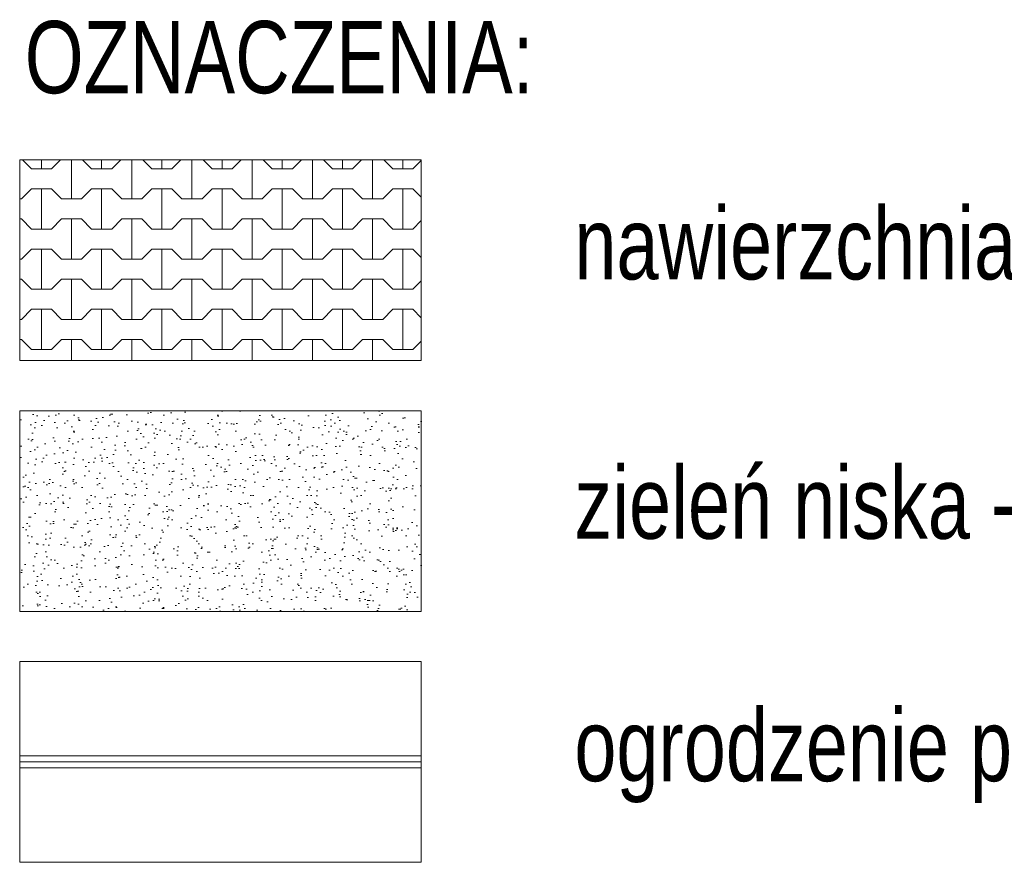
# Model space of a CAD drawing. Header units: inches. Extents: x 43593 to 117387, y -66787 to -26237.
# Tile 243 of 256: x 49979 to 50470, y -30160 to -29740. Entities that reach past the tile are written whole.
import ezdxf

# ---------------------------------------------------------------- set-up
doc = ezdxf.new("R2010")
doc.units = ezdxf.units.IN
doc.header["$MEASUREMENT"] = 0
doc.layers.get('0').update_dxf_attribs({"lineweight": 0})
for name, color, linetype, lineweight in [('--opisy', 7, 'Continuous', 0), ('A--tabelka rysunku', 7, 'Continuous', 0), ('p--szraf trawa', 104, 'Continuous', 0), ('p--szraf-podjazd', 251, 'Continuous', 0)]:
    doc.layers.add(name, color=color, linetype=linetype, lineweight=lineweight)
doc.styles.add('1-100', font='arial.ttf', dxfattribs={"width": 0.75, "height": 18})
doc.linetypes.add('OGRODZENIE1', pattern='A,0.4,-0.06,[143,RODZLIN.shx,S=0.012,R=0,X=0,Y=0],-0.06,0.4', length=0.92)

msp = doc.modelspace()

# ---------------------------------------------------------------- hatches: boundary and pattern name
at = {"layer": 'p--szraf trawa'}
h = msp.add_hatch(dxfattribs=at)
h.set_pattern_fill('26-Posypka z piasku', color=256, scale=20)
h.set_pattern_definition([(10, (-13460.493, 14235.057), (6.375114, 21.432637), [0, -20]), (12, (-13454.493, 14225.057), (1.710652, 20.810422), [0, -20]), (-3, (-13468.493, 14221.057), (11.0330145, 19.449231), [0, -30]), (-82, (-13466.493, 14224.057), (23.702208, -24.944044), [0, -10]), (23, (-13468.493, 14222.057), (21.972411, 50.60843), [0, -16]), (58, (-13472.493, 14217.057), (24.3780589, 20.1422502), [0, -12]), (79, (-13472.493, 14229.057), (-14.9979634, 17.1773425), [0, -6]), (40, (-13460.493, 14235.057), (-5.195308, 21.748765), [0, -20]), (92, (-13454.493, 14225.057), (-20.1972135, 5.298355), [0, -20]), (-43, (-13468.493, 14221.057), (20.953504, 7.8070904), [0, -30]), (-12, (-13466.493, 14224.057), (31.5463666, 13.7414247), [0, -10]), (63, (-13468.493, 14222.057), (-15.698628, 52.8919), [0, -18]), (6, (-13472.493, 14217.057), (30.8809415, -6.809365), [0, -12]), (138, (-13472.493, 14229.057), (-22.4483785, -4.0087784), [0, -6])])
h.paths.add_polyline_path([(49979.396, -30034.61), (50179.396, -30034.61), (50179.396, -29934.61), (49979.396, -29934.61)])
at = {"layer": 'p--szraf-podjazd'}
h = msp.add_hatch(dxfattribs=at)
h.set_pattern_fill('FINETTA', color=256, scale=5)
h.set_pattern_definition([(0, (-13479.79, 11240.9), (15, 15), [10, -20]), (0, (-13464.79, 11245.9), (15, 15), [10, -20]), (90, (-13474.79, 11240.9), (-15, 15), [20, -10]), (45, (-13469.79, 11240.9), (-15, 15), [7.071068, -14.1421356]), (135, (-13479.79, 11240.9), (-15, -15), [7.071068, -14.1421356])])
h.paths.add_polyline_path([(49979.396, -29909.61), (50179.396, -29909.61), (50179.396, -29809.61), (49979.396, -29809.61)])

# ---------------------------------------------------------------- linework, layer by layer
at = {"linetype": 'ByBlock', "ltscale": 12}
for p, q in [((50179.396, -30106.61), (49979.396, -30106.601)), ((50179.395, -30112.61), (49979.396, -30112.601))]:
    msp.add_line(p, q, dxfattribs=at)
at = {"linetype": 'OGRODZENIE1', "ltscale": 12}
msp.add_line((50179.396, -30109.61), (49979.396, -30109.601), dxfattribs=at)
at = {"layer": 'A--tabelka rysunku', "linetype": 'Continuous'}
for points in [[(49979.396, -29909.61), (50179.396, -29909.61), (50179.396, -29809.61), (49979.396, -29809.61)], [(49979.396, -30034.61), (50179.396, -30034.61), (50179.396, -29934.61), (49979.396, -29934.61)], [(49979.396, -30159.61), (50179.396, -30159.61), (50179.396, -30059.61), (49979.396, -30059.61)]]:
    msp.add_lwpolyline(points, close=True, dxfattribs=at)

# ---------------------------------------------------------------- texts
at = {"layer": '--opisy', "char_height": 36, "attachment_point": 1, "style": '1-100'}
for s, insert, width in [('OZNACZENIA:', (49981.916, -29740.427), 1092.76856), ('nawierzchnia utwardzona - kostka betonowa pełna, kolor szary', (50255.693, -29833.195), 1092.76856), ('zieleń niska - trawa', (50255.693, -29962.407), 1179.60194), ('ogrodzenie panelowe', (50255.693, -30083.195), 1179.60194)]:
    msp.add_mtext(s, dxfattribs=dict(at, insert=insert, width=width))

doc.saveas('drawing.dxf')
